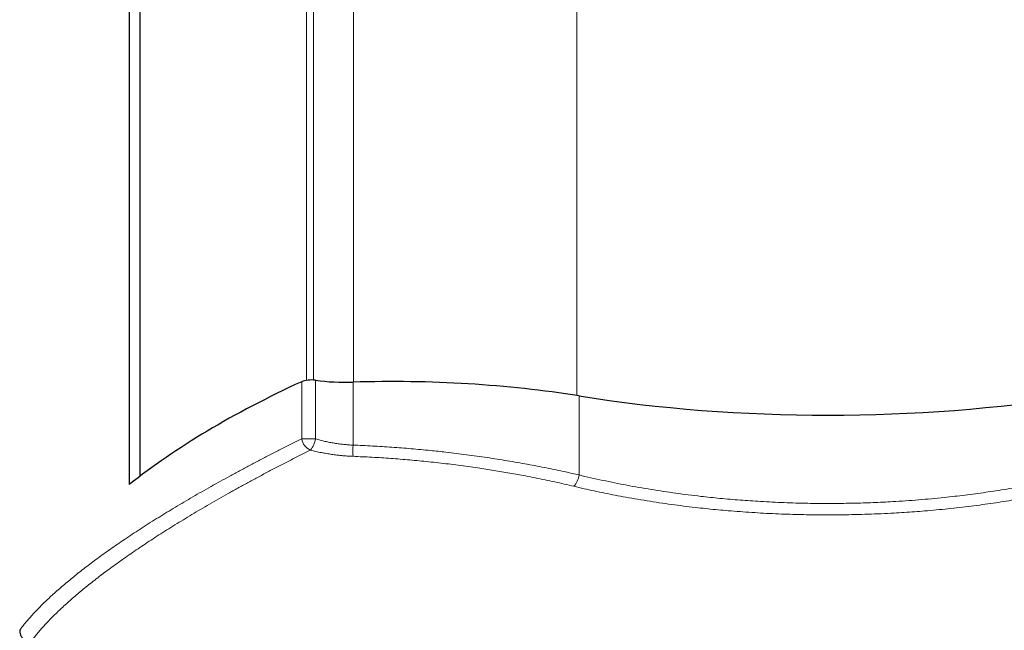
# Model space of a CAD drawing. Header units: millimetres. Extents: x 8 to 1339, y 12 to 1557.
# Tile 18 of 45: x 413 to 570, y 330 to 428. Entities that reach past the tile are written whole.
import ezdxf

# ---------------------------------------------------------------- set-up
doc = ezdxf.new("R2010")
doc.units = ezdxf.units.MM

msp = doc.modelspace()

# ---------------------------------------------------------------- linework, layer by layer
at = {"color": 7, "linetype": 'Continuous', "lineweight": 30}
for p, q in [((432.13, 354.72), (432.13, 1522.08)), ((430.4, 464.47), (430.4, 353.38))]:
    msp.add_line(p, q, dxfattribs=at)
at = {"color": 252, "linetype": 'Continuous', "lineweight": 0}
for p, q in [((501.92, 367.6), (501.92, 1509.2)), ((458.73, 370.03), (458.73, 1506.78)), ((459.84, 370.07), (459.84, 1506.73)), ((466.25, 369.74), (466.25, 1507.06)), ((460.18, 370.04), (460.18, 360.68)), ((457.96, 369.81), (457.96, 360.68)), ((466.17, 369.74), (466.17, 359.68)), ((502.31, 367.54), (502.31, 354.91)), ((460.18, 360.68), (457.96, 360.68))]:
    msp.add_line(p, q, dxfattribs=at)
for centre, radius, start, end in [((460.39, 361.12), 2.47, 190.3429, 244.9046), ((456.36, 361.36), 3.88, 320.4468, 349.9643), ((479.35, 358.95), 13.2, 176.8057, 184.6081), ((498.96, 355.38), 3.38, 317.68, 352.1156)]:
    msp.add_arc(centre, radius, start, end, dxfattribs=at)
at = {"color": 7, "linetype": 'Continuous', "lineweight": 30}
for centre, major_axis, start_param, end_param in [((459.5, 369.32), (2, 0), 1.226673, 2.446825), ((465, 375.2), (14.3, 0), 4.368265, 4.794148), ((472.47, 340.26), (77.2, 0), 1.174012, 1.652555), ((616.68, 319.14), (206.61, 0), 2.446825, 2.694237), ((542.11, 403.93), (103, 0), 4.315605, 5.109173)]:
    msp.add_ellipse(centre, major_axis=major_axis, ratio=0.383095, start_param=start_param, end_param=end_param, dxfattribs=at)
at = {"color": 252, "linetype": 'Continuous', "lineweight": 0}
for points, knots in [([(457.96, 360.68), (457.39, 360.39), (456.24, 359.83), (454.54, 358.97), (452.87, 358.12), (451.23, 357.27), (449.62, 356.43), (448.04, 355.58), (446.48, 354.74), (444.96, 353.9), (443.46, 353.07), (441.99, 352.24), (440.55, 351.41), (439.14, 350.58), (437.77, 349.76), (436.42, 348.95), (435.08, 348.13), (433.76, 347.3), (432.46, 346.47), (431.19, 345.64), (429.95, 344.82), (428.78, 344.03), (427.66, 343.25), (426.59, 342.5), (425.56, 341.76), (424.56, 341.02), (423.59, 340.29), (422.65, 339.56), (421.74, 338.84), (420.87, 338.13), (420.03, 337.43), (419.22, 336.73), (418.44, 336.05), (417.7, 335.37), (416.99, 334.69), (416.31, 334.03), (415.66, 333.37), (415.04, 332.7), (414.44, 332.04), (413.88, 331.38), (413.36, 330.74), (413.04, 330.31), (412.88, 330.1)], [0, 0, 0, 0, 0.025023, 0.050048, 0.075075, 0.100101, 0.125123, 0.150146, 0.175172, 0.200199, 0.225225, 0.250248, 0.275271, 0.300297, 0.325324, 0.35035, 0.375373, 0.401425, 0.42748, 0.453537, 0.479592, 0.505644, 0.530098, 0.554555, 0.579014, 0.603471, 0.627925, 0.65238, 0.676837, 0.701296, 0.725754, 0.750208, 0.774664, 0.799122, 0.823581, 0.848039, 0.872494, 0.897993, 0.923495, 0.948999, 0.974501, 1, 1, 1, 1]), ([(466.17, 359.68), (465.92, 359.69), (465.43, 359.72), (464.69, 359.79), (463.95, 359.88), (463.2, 359.99), (462.46, 360.12), (461.83, 360.25), (461.33, 360.37), (460.94, 360.47), (460.56, 360.57), (460.3, 360.64), (460.18, 360.68)], [0, 0, 0, 0, 0.119762, 0.23963, 0.359395, 0.483041, 0.606797, 0.73045, 0.797709, 0.864968, 0.932484, 1, 1, 1, 1]), ([(414.58, 328.14), (414.73, 328.35), (415.04, 328.75), (415.53, 329.38), (416.06, 330.01), (416.62, 330.65), (417.22, 331.3), (417.85, 331.96), (418.52, 332.62), (419.22, 333.3), (419.95, 333.99), (420.73, 334.68), (421.53, 335.39), (422.38, 336.11), (423.26, 336.84), (424.17, 337.57), (425.12, 338.31), (426.1, 339.07), (427.12, 339.83), (428.17, 340.59), (429.25, 341.36), (430.36, 342.14), (431.5, 342.93), (432.68, 343.72), (433.89, 344.52), (435.13, 345.32), (436.4, 346.13), (437.7, 346.94), (439.04, 347.76), (440.4, 348.59), (441.8, 349.42), (443.23, 350.25), (444.7, 351.1), (446.21, 351.95), (447.74, 352.8), (449.31, 353.66), (450.9, 354.53), (452.53, 355.39), (454.19, 356.26), (455.88, 357.14), (457.6, 358.01), (458.76, 358.59), (459.35, 358.89)], [0, 0, 0, 0, 0.024484, 0.048972, 0.07346, 0.097948, 0.122432, 0.147023, 0.171617, 0.196212, 0.220806, 0.245397, 0.270311, 0.295228, 0.320146, 0.345063, 0.369976, 0.394997, 0.420021, 0.445046, 0.47007, 0.49509, 0.520074, 0.545061, 0.570048, 0.595035, 0.620019, 0.645105, 0.670195, 0.695285, 0.720375, 0.745461, 0.770861, 0.796263, 0.821667, 0.84707, 0.872469, 0.897973, 0.923481, 0.948989, 0.974496, 1, 1, 1, 1]), ([(459.35, 358.89), (459.49, 358.85), (459.78, 358.78), (460.22, 358.67), (460.67, 358.57), (461.23, 358.46), (461.93, 358.33), (462.75, 358.2), (463.52, 358.1), (464.24, 358.02), (464.89, 357.96), (465.54, 357.91), (465.97, 357.9), (466.19, 357.89)], [0, 0, 0, 0, 0.067048, 0.134095, 0.201389, 0.268683, 0.38871, 0.508828, 0.62885, 0.721593, 0.814427, 0.90726, 1, 1, 1, 1]), ([(502.31, 354.91), (501.94, 355), (501.22, 355.16), (499.99, 355.43), (498.62, 355.72), (497.11, 356.03), (495.58, 356.34), (494.02, 356.63), (492.43, 356.91), (490.83, 357.18), (489.22, 357.44), (487.59, 357.69), (485.95, 357.93), (484.31, 358.15), (482.67, 358.36), (481.16, 358.54), (479.78, 358.69), (478.44, 358.83), (477.01, 358.97), (475.46, 359.11), (473.92, 359.24), (472.37, 359.35), (470.82, 359.45), (469.27, 359.54), (467.72, 359.62), (466.68, 359.66), (466.17, 359.68)], [0, 0, 0, 0, 0.03231, 0.064621, 0.108294, 0.151972, 0.195644, 0.240376, 0.285113, 0.329844, 0.375023, 0.420208, 0.465387, 0.51026, 0.555138, 0.600011, 0.633485, 0.666959, 0.708505, 0.75006, 0.791616, 0.833162, 0.874867, 0.916581, 0.958295, 1, 1, 1, 1]), ([(466.19, 357.89), (466.69, 357.86), (467.69, 357.82), (469.2, 357.75), (470.71, 357.66), (472.22, 357.55), (473.73, 357.44), (475.24, 357.31), (476.76, 357.17), (478.29, 357.02), (479.85, 356.85), (481.42, 356.67), (482.99, 356.47), (484.55, 356.26), (486.02, 356.05), (487.4, 355.84), (488.69, 355.64), (489.97, 355.43), (491.24, 355.21), (492.49, 354.99), (493.85, 354.73), (495.31, 354.45), (496.87, 354.13), (498.41, 353.8), (499.95, 353.46), (500.95, 353.22), (501.46, 353.1)], [0, 0, 0, 0, 0.041449, 0.082909, 0.124368, 0.165817, 0.207579, 0.249351, 0.291122, 0.332884, 0.376603, 0.420339, 0.464081, 0.507817, 0.551537, 0.588264, 0.624994, 0.661721, 0.697871, 0.734024, 0.770174, 0.816128, 0.862098, 0.908075, 0.954046, 1, 1, 1, 1]), ([(581.92, 354.94), (581.44, 354.82), (580.48, 354.59), (579.02, 354.26), (577.49, 353.93), (575.86, 353.6), (574.15, 353.27), (572.43, 352.95), (570.69, 352.66), (568.99, 352.39), (567.31, 352.14), (565.66, 351.91), (564.01, 351.69), (562.35, 351.5), (560.55, 351.3), (558.63, 351.11), (556.58, 350.93), (554.51, 350.78), (552.61, 350.66), (550.87, 350.57), (549.29, 350.5), (547.65, 350.44), (545.95, 350.4), (544.17, 350.37), (542.4, 350.36), (540.63, 350.36), (538.81, 350.38), (536.96, 350.43), (535.07, 350.49), (533.19, 350.57), (531.39, 350.67), (529.68, 350.78), (528.05, 350.89), (526.43, 351.03), (524.84, 351.17), (523.29, 351.33), (521.6, 351.51), (519.76, 351.74), (517.77, 352), (515.79, 352.28), (513.82, 352.59), (511.87, 352.92), (509.92, 353.27), (507.99, 353.65), (506.08, 354.05), (504.18, 354.47), (502.93, 354.76), (502.31, 354.91)], [0, 0, 0, 0, 0.019349, 0.0387, 0.058049, 0.080311, 0.10258, 0.124851, 0.147119, 0.169381, 0.190123, 0.210871, 0.231621, 0.252368, 0.273111, 0.29843, 0.323755, 0.349081, 0.3744, 0.393579, 0.41276, 0.43194, 0.453459, 0.474986, 0.496514, 0.51804, 0.53956, 0.562518, 0.585481, 0.608444, 0.631401, 0.651339, 0.67128, 0.691221, 0.711159, 0.730121, 0.749084, 0.774086, 0.799097, 0.824112, 0.849123, 0.874125, 0.899294, 0.924472, 0.949653, 0.974831, 1, 1, 1, 1]), ([(501.46, 353.1), (502, 352.97), (503.09, 352.72), (504.74, 352.36), (506.4, 352.01), (508.08, 351.68), (509.85, 351.35), (511.7, 351.02), (513.65, 350.7), (515.61, 350.41), (517.55, 350.14), (519.45, 349.89), (521.23, 349.68), (522.93, 349.5), (524.54, 349.34), (526.24, 349.19), (528.03, 349.05), (529.91, 348.92), (531.8, 348.8), (533.69, 348.71), (535.54, 348.64), (537.34, 348.59), (539.09, 348.55), (540.85, 348.53), (542.61, 348.53), (544.47, 348.54), (546.44, 348.58), (548.52, 348.64), (550.59, 348.72), (552.52, 348.82), (554.29, 348.92), (555.92, 349.04), (557.62, 349.17), (559.41, 349.33), (561.27, 349.51), (563.12, 349.71), (564.97, 349.93), (566.76, 350.16), (568.49, 350.41), (570.17, 350.66), (571.84, 350.93), (573.49, 351.21), (575.24, 351.53), (577.07, 351.88), (578.99, 352.27), (580.89, 352.69), (582.14, 352.98), (582.77, 353.13)], [0, 0, 0, 0, 0.02148, 0.042966, 0.064454, 0.085939, 0.107419, 0.131833, 0.156253, 0.180672, 0.205086, 0.227985, 0.250884, 0.270397, 0.289911, 0.309425, 0.332006, 0.354595, 0.377186, 0.399775, 0.422356, 0.443231, 0.464111, 0.484993, 0.505873, 0.526747, 0.551463, 0.576184, 0.600906, 0.625622, 0.645126, 0.664631, 0.684134, 0.706703, 0.729278, 0.751855, 0.774431, 0.796999, 0.817852, 0.83871, 0.85957, 0.880429, 0.901282, 0.925959, 0.950641, 0.975323, 1, 1, 1, 1])]:
    msp.add_open_spline(points, degree=3, knots=knots, dxfattribs=at)
at = {"color": 7, "linetype": 'Continuous', "lineweight": 30}
msp.add_open_spline([(412.88, 330.1), (412.89, 330.03), (412.89, 329.88), (412.93, 329.65), (412.99, 329.44), (413.08, 329.23), (413.19, 329.03), (413.32, 328.84), (413.47, 328.68), (413.64, 328.53), (413.82, 328.41), (414.01, 328.3), (414.21, 328.22), (414.4, 328.17), (414.53, 328.15), (414.58, 328.14)], degree=3, knots=[0, 0, 0, 0, 0.079711, 0.159664, 0.23936, 0.319173, 0.399248, 0.479049, 0.556873, 0.634954, 0.712776, 0.789118, 0.865703, 0.942051, 1, 1, 1, 1], dxfattribs=at)

doc.saveas('drawing.dxf')
